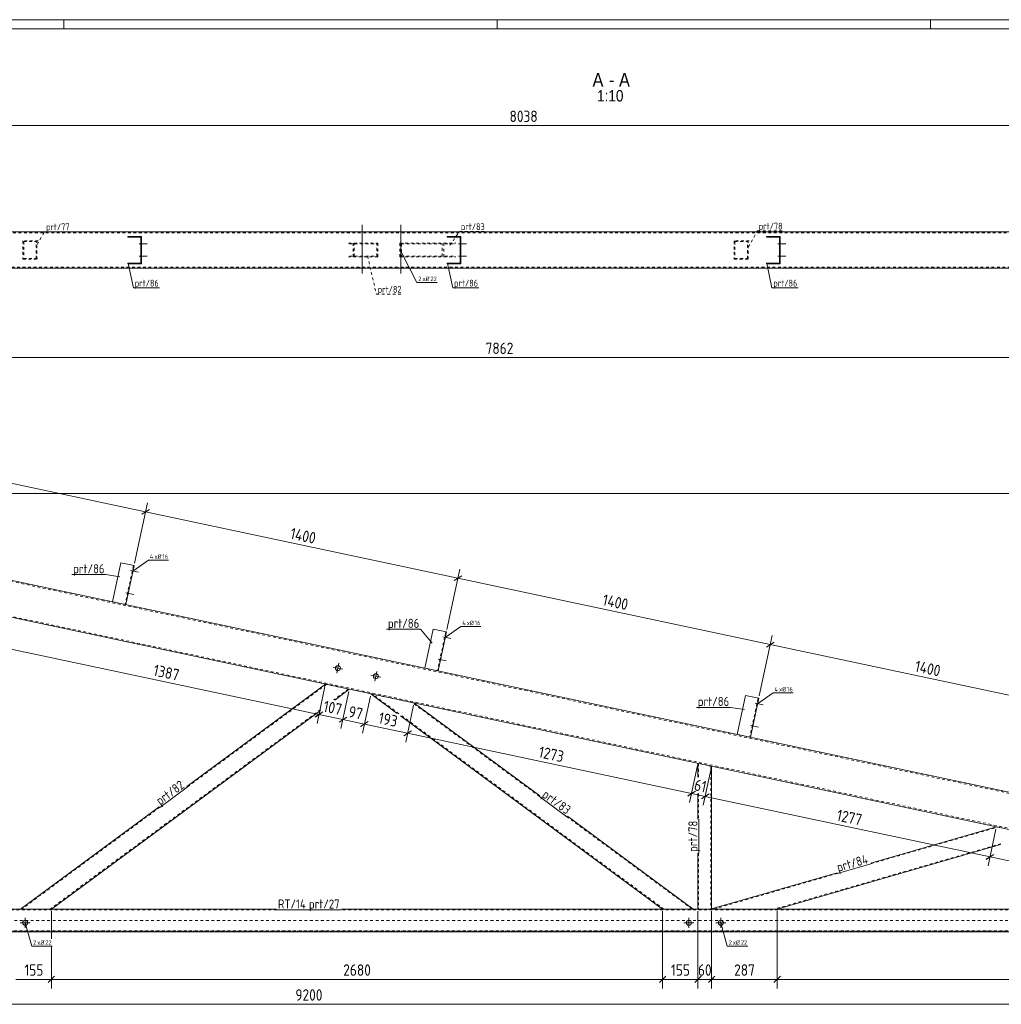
# Model space of a CAD drawing. Header units: millimetres. Extents: x 1 to 1188, y 1 to 840.
# Tile 6 of 7: x 409 to 839, y 408 to 840. Entities that reach past the tile are written whole.
import ezdxf

# ---------------------------------------------------------------- set-up
doc = ezdxf.new("R2010")
doc.units = ezdxf.units.MM
doc.header["$LTSCALE"] = 0.6
doc.linetypes.add('XKITLINE00', pattern=[0])
doc.linetypes.add('XKITLINE02', pattern=[4, 2, -2])
for name, color, linetype, lineweight in [('Bolt', 7, 'Continuous', 0), ('BoltMark', 3, 'Continuous', 0), ('DrawingSheet', 5, 'Continuous', 0), ('OtherObjectType', 1, 'Continuous', 0), ('Part', 2, 'Continuous', 0), ('PartMark', 3, 'Continuous', 0), ('Z-DIMENSIONS', 1, 'Continuous', 0)]:
    doc.layers.add(name, color=color, linetype=linetype, lineweight=lineweight)
doc.styles.add('ARIAL', font='ARIAL.TTF')
doc.styles.add('ISOCPEUR', font='ISOCPEUR.TTF')

msp = doc.modelspace()

# ---------------------------------------------------------------- linework, layer by layer
at = {"layer": 'Bolt', "color": 4, "linetype": 'XKITLINE00', "lineweight": 0}
for p, q in [((558.77, 728.69), (558.77, 749.94)), ((575.77, 728.69), (575.77, 749.94)), ((557.67, 746.45), (557.67, 746.95)), ((559.87, 746.45), (559.87, 746.95)), ((574.67, 746.45), (574.67, 746.95)), ((576.87, 746.45), (576.87, 746.95)), ((460.93, 741.7), (464.48, 741.7)), ((460.93, 741.7), (464.48, 741.7)), ((461.68, 742.5), (461.98, 742.5)), ((461.68, 742.5), (461.98, 742.5)), ((461.68, 740.9), (461.98, 740.9)), ((461.68, 740.9), (461.98, 740.9)), ((600.94, 741.7), (604.49, 741.7)), ((600.94, 741.7), (604.49, 741.7)), ((601.69, 742.5), (601.99, 742.5)), ((601.69, 742.5), (601.99, 742.5)), ((601.69, 740.9), (601.99, 740.9)), ((601.69, 740.9), (601.99, 740.9)), ((740.94, 741.7), (744.49, 741.7)), ((740.94, 741.7), (744.49, 741.7)), ((741.69, 742.5), (741.99, 742.5)), ((741.69, 742.5), (741.99, 742.5)), ((741.69, 740.9), (741.99, 740.9)), ((741.69, 740.9), (741.99, 740.9)), ((460.93, 736.2), (464.48, 736.2)), ((460.93, 736.2), (464.48, 736.2)), ((461.68, 737), (461.98, 737)), ((461.68, 737), (461.98, 737)), ((461.68, 735.4), (461.98, 735.4)), ((461.68, 735.4), (461.98, 735.4)), ((600.94, 736.2), (604.49, 736.2)), ((600.94, 736.2), (604.49, 736.2)), ((601.69, 737), (601.99, 737)), ((601.69, 737), (601.99, 737)), ((601.69, 735.4), (601.99, 735.4)), ((601.69, 735.4), (601.99, 735.4)), ((740.94, 736.2), (744.49, 736.2)), ((740.94, 736.2), (744.49, 736.2)), ((741.69, 737), (741.99, 737)), ((741.69, 737), (741.99, 737)), ((741.69, 735.4), (741.99, 735.4)), ((741.69, 735.4), (741.99, 735.4)), ((557.67, 730.95), (557.67, 731.45)), ((559.87, 730.95), (559.87, 731.45)), ((574.67, 730.95), (574.67, 731.45)), ((576.87, 730.95), (576.87, 731.45)), ((457.21, 598.34), (460.68, 597.6)), ((457.21, 598.34), (460.68, 597.6)), ((457.77, 597.4), (458.07, 597.33)), ((457.77, 597.4), (458.07, 597.33)), ((458.11, 598.96), (458.4, 598.9)), ((458.11, 598.96), (458.4, 598.9)), ((455.13, 588.55), (458.6, 587.82)), ((455.13, 588.55), (458.6, 587.82)), ((455.69, 587.62), (455.99, 587.55)), ((455.69, 587.62), (455.99, 587.55)), ((456.03, 589.18), (456.32, 589.12)), ((456.03, 589.18), (456.32, 589.12)), ((594.15, 569.23), (597.62, 568.49)), ((594.15, 569.23), (597.62, 568.49)), ((594.71, 568.29), (595.01, 568.23)), ((594.71, 568.29), (595.01, 568.23)), ((595.05, 569.86), (595.34, 569.79)), ((595.05, 569.86), (595.34, 569.79)), ((547.66, 553.35), (548.58, 557.66)), ((592.07, 559.45), (595.54, 558.71)), ((592.07, 559.45), (595.54, 558.71)), ((592.64, 558.51), (592.93, 558.45)), ((592.64, 558.51), (592.93, 558.45)), ((592.97, 560.07), (593.26, 560.01)), ((592.97, 560.07), (593.26, 560.01)), ((550.27, 555.05), (545.97, 555.96)), ((564.29, 549.82), (565.21, 554.12)), ((566.9, 551.51), (562.6, 552.43)), ((731.09, 540.12), (734.56, 539.38)), ((731.09, 540.12), (734.56, 539.38)), ((731.99, 540.75), (732.28, 540.69)), ((731.99, 540.75), (732.28, 540.69)), ((731.66, 539.18), (731.95, 539.12)), ((731.66, 539.18), (731.95, 539.12)), ((729.01, 530.34), (732.48, 529.6)), ((729.01, 530.34), (732.48, 529.6)), ((729.58, 529.4), (729.87, 529.34)), ((729.58, 529.4), (729.87, 529.34)), ((729.91, 530.97), (730.2, 530.9)), ((729.91, 530.97), (730.2, 530.9)), ((411, 441.67), (411, 446.07)), ((702, 441.67), (702, 446.07)), ((716, 441.67), (716, 446.07)), ((408.8, 443.87), (413.2, 443.87)), ((699.8, 443.87), (704.2, 443.87)), ((713.8, 443.87), (718.2, 443.87))]:
    msp.add_line(p, q, dxfattribs=at)
for centre in [(548.12, 555.51), (564.75, 551.97), (411, 443.87), (702, 443.87), (716, 443.87)]:
    msp.add_circle(centre, 1.1, dxfattribs=at)
at = {"layer": 'BoltMark', "color": 4, "linetype": 'XKITLINE00', "lineweight": 0}
for p, q in [((575.77, 738.45), (582.77, 724.72)), ((582.77, 724.72), (591.7, 724.72)), ((458.18, 598.13), (465.06, 602.89)), ((465.06, 602.89), (473.82, 602.89)), ((595.13, 569.02), (602.01, 573.78)), ((602.01, 573.78), (610.76, 573.78)), ((732.07, 539.91), (738.95, 544.68)), ((738.95, 544.68), (747.71, 544.68)), ((411, 443.87), (413.85, 433.58)), ((716, 443.87), (718.85, 433.58)), ((413.85, 433.58), (422.78, 433.58)), ((718.85, 433.58), (727.78, 433.58))]:
    msp.add_line(p, q, dxfattribs=at)
at = {"layer": 'DrawingSheet', "color": 2, "linetype": 'XKITLINE00', "lineweight": 0}
for p, q in [((1188, 840), (1, 840)), ((428, 836), (428, 840)), ((618, 836), (618, 840)), ((808, 836), (808, 840))]:
    msp.add_line(p, q, dxfattribs=at)
at = {"layer": 'DrawingSheet', "color": 3, "linetype": 'XKITLINE00', "lineweight": 0}
msp.add_line((1184, 836), (5, 836), dxfattribs=at)
at = {"layer": 'Part', "color": 2, "linetype": 'XKITLINE00', "lineweight": 0}
for p, q in [((227.49, 746.95), (1031.28, 746.95)), ((455.98, 744.65), (455.98, 744.95)), ((455.98, 744.95), (461.98, 744.95)), ((461.68, 744.65), (455.98, 744.65)), ((461.68, 733.25), (461.68, 744.65)), ((461.98, 744.95), (461.98, 732.95)), ((595.99, 744.65), (595.99, 744.95)), ((595.99, 744.95), (601.99, 744.95)), ((601.69, 744.65), (595.99, 744.65)), ((601.69, 733.25), (601.69, 744.65)), ((601.99, 744.95), (601.99, 732.95)), ((735.99, 744.65), (735.99, 744.95)), ((735.99, 744.95), (741.99, 744.95)), ((741.69, 744.65), (735.99, 744.65)), ((741.69, 733.25), (741.69, 744.65)), ((741.99, 744.95), (741.99, 732.95)), ((227.49, 730.95), (1031.28, 730.95)), ((455.98, 732.95), (455.98, 733.25)), ((455.98, 733.25), (461.68, 733.25)), ((461.98, 732.95), (455.98, 732.95)), ((595.99, 732.95), (595.99, 733.25)), ((595.99, 733.25), (601.69, 733.25)), ((601.99, 732.95), (595.99, 732.95)), ((735.99, 732.95), (735.99, 733.25)), ((735.99, 733.25), (741.69, 733.25)), ((741.99, 732.95), (735.99, 732.95)), ((995.97, 452.13), (222.42, 616.55)), ((1011.97, 465.09), (368.06, 601.95)), ((452.88, 601.81), (449.25, 584.69)), ((458.75, 600.56), (452.88, 601.81)), ((455.12, 583.45), (458.75, 600.56)), ((589.83, 572.7), (586.19, 555.59)), ((595.69, 571.46), (589.83, 572.7)), ((592.06, 554.34), (595.69, 571.46)), ((542.64, 548.49), (481.84, 503.62)), ((553.1, 546.26), (546.69, 541.53)), ((574.16, 535.7), (562.58, 544.25)), ((636.7, 499.49), (581.5, 540.23)), ((726.77, 543.6), (723.13, 526.48)), ((732.64, 542.35), (726.77, 543.6)), ((729, 525.23), (732.64, 542.35)), ((540.45, 536.93), (422.48, 449.87)), ((690.46, 449.87), (575.62, 534.63)), ((705.97, 513.77), (705.97, 507.72)), ((711.97, 512.49), (711.97, 449.87)), ((705.97, 500.57), (705.97, 489.3)), ((469.81, 494.74), (409.01, 449.87)), ((703.93, 449.87), (648.73, 490.61)), ((836.85, 485.95), (781.71, 470.03)), ((838.68, 478.15), (740.71, 449.87)), ((705.97, 474.35), (705.97, 449.87)), ((767.01, 465.79), (711.97, 449.9)), ((521.23, 449.87), (75.5, 449.87)), ((995.47, 449.87), (549.75, 449.87)), ((995.47, 439.87), (75.5, 439.87))]:
    msp.add_line(p, q, dxfattribs=at)
at = {"layer": 'Part', "color": 7, "linetype": 'XKITLINE02', "lineweight": 0}
for p, q in [((1030.88, 746.45), (227.49, 746.45)), ((416.67, 742.95), (410.03, 742.95)), ((410.03, 742.95), (410.03, 734.95)), ((416.17, 734.95), (416.17, 742.95)), ((728.49, 742.95), (721.85, 742.95)), ((721.85, 742.95), (721.85, 734.95)), ((727.98, 734.95), (727.98, 742.95)), ((410.34, 742.65), (416.37, 742.65)), ((410.34, 742.65), (410.34, 735.25)), ((415.86, 735.25), (415.86, 742.65)), ((552.75, 741.95), (565.56, 741.95)), ((553.15, 741.65), (565.16, 741.65)), ((554.86, 735.95), (554.86, 741.95)), ((555.27, 736.25), (555.27, 741.65)), ((565.16, 736.25), (565.16, 741.65)), ((565.56, 735.95), (565.56, 741.95)), ((575.25, 741.95), (599.84, 741.95)), ((575.25, 741.95), (575.25, 735.95)), ((575.97, 741.65), (599.12, 741.65)), ((575.97, 741.65), (575.97, 736.25)), ((593.87, 736.25), (593.87, 741.65)), ((594.59, 735.95), (594.59, 741.95)), ((722.15, 742.65), (728.18, 742.65)), ((722.15, 742.65), (722.15, 735.25)), ((727.67, 735.25), (727.67, 742.65)), ((410.03, 734.95), (416.67, 734.95)), ((410.34, 735.25), (416.37, 735.25)), ((565.56, 735.95), (552.75, 735.95)), ((553.15, 736.25), (565.16, 736.25)), ((575.25, 735.95), (599.84, 735.95)), ((575.97, 736.25), (599.12, 736.25)), ((721.85, 734.95), (728.49, 734.95)), ((722.15, 735.25), (728.18, 735.25)), ((227.49, 731.45), (1030.88, 731.45)), ((1011.47, 464.68), (225.64, 631.71)), ((996.47, 452.54), (222.53, 617.04)), ((458.46, 600.63), (454.82, 583.51)), ((449.25, 584.69), (455.11, 583.45)), ((449.25, 584.69), (449.25, 584.69)), ((449.25, 584.69), (449.25, 584.69)), ((449.25, 584.69), (449.25, 584.69)), ((449.25, 584.69), (449.25, 584.69)), ((455.11, 583.45), (455.12, 583.45)), ((455.12, 583.45), (455.11, 583.45)), ((595.4, 571.52), (591.76, 554.4)), ((586.19, 555.59), (592.06, 554.34)), ((586.19, 555.59), (586.19, 555.59)), ((586.19, 555.59), (586.19, 555.59)), ((586.19, 555.59), (586.19, 555.59)), ((586.19, 555.59), (586.19, 555.59)), ((592.06, 554.34), (592.06, 554.34)), ((592.06, 554.34), (592.06, 554.34)), ((543.03, 548.4), (482.02, 503.38)), ((542.64, 548.49), (553.1, 546.26)), ((552.71, 546.35), (546.3, 541.62)), ((562.58, 544.25), (581.5, 540.23)), ((574.87, 535.55), (563.29, 544.1)), ((636.52, 499.25), (580.79, 540.38)), ((732.34, 542.41), (728.7, 525.29)), ((540.55, 537.37), (421.98, 449.87)), ((690.97, 449.87), (575.68, 534.95)), ((723.13, 526.48), (729, 525.23)), ((723.13, 526.48), (723.13, 526.48)), ((723.13, 526.48), (723.13, 526.48)), ((723.13, 526.48), (723.13, 526.48)), ((723.13, 526.48), (723.13, 526.48)), ((729, 525.23), (729, 525.23)), ((729, 525.23), (729, 525.23)), ((711.97, 512.49), (705.97, 513.77)), ((706.27, 513.71), (706.27, 507.66)), ((711.67, 512.56), (711.67, 449.87)), ((706.27, 500.5), (706.27, 489.3)), ((469.99, 494.5), (409.52, 449.87)), ((703.43, 449.87), (648.55, 490.37)), ((781.79, 469.74), (837.47, 485.82)), ((836.85, 485.95), (853.46, 482.42)), ((838.75, 478.49), (739.63, 449.87)), ((706.27, 474.35), (706.27, 449.87)), ((712.95, 449.87), (767.1, 465.5)), ((521.23, 449.47), (75.5, 449.47)), ((422.48, 449.87), (409.01, 449.87)), ((549.75, 449.47), (521.23, 449.47)), ((995.47, 449.47), (549.75, 449.47)), ((703.93, 449.87), (690.46, 449.87)), ((711.97, 449.87), (705.97, 449.87)), ((711.87, 449.87), (711.97, 449.9)), ((740.71, 449.87), (711.87, 449.87)), ((995.47, 444.87), (81.5, 444.87)), ((995.47, 440.27), (75.5, 440.27)), ((81.5, 440.17), (995.47, 440.17)), ((995.47, 439.87), (81.5, 439.87))]:
    msp.add_line(p, q, dxfattribs=at)
at = {"layer": 'PartMark', "color": 7, "linetype": 'XKITLINE02', "lineweight": 0}
for p, q in [((728.08, 740.33), (732.03, 747.31)), ((732.03, 747.31), (743.54, 747.31)), ((416.27, 741.4), (419.51, 747)), ((419.51, 747), (431.02, 747)), ((597.22, 741.08), (601.43, 747.09)), ((601.43, 747.09), (612.94, 747.09)), ((561.08, 736.21), (564.96, 719.62)), ((564.96, 719.62), (576.47, 719.62))]:
    msp.add_line(p, q, dxfattribs=at)
at = {"layer": 'PartMark', "color": 7, "linetype": 'XKITLINE00', "lineweight": 0}
for p, q in [((456.1, 733.12), (458.43, 722.33)), ((596.1, 733.12), (598.43, 722.33)), ((736.1, 733.12), (738.43, 722.33)), ((458.43, 722.33), (469.94, 722.33)), ((598.43, 722.33), (609.94, 722.33)), ((738.43, 722.33), (749.94, 722.33)), ((431.43, 596.55), (446.38, 596.55)), ((452.44, 595.65), (446.38, 596.55)), ((569.43, 572.6), (584.38, 572.6)), ((589.38, 566.54), (584.38, 572.6)), ((705.31, 538.33), (720.26, 538.33)), ((726.33, 537.43), (720.26, 538.33)), ((470.05, 494.42), (482.08, 503.3)), ((636.46, 499.17), (648.49, 490.29)), ((706.37, 474.35), (706.37, 489.3)), ((767.12, 465.41), (781.82, 469.65)), ((521.23, 449.47), (549.75, 449.47))]:
    msp.add_line(p, q, dxfattribs=at)
at = {"layer": 'Z-DIMENSIONS', "color": 7, "linetype": 'XKITLINE00', "lineweight": 0}
for p, q in [((227.49, 793.52), (1031.28, 793.52)), ((225.78, 691.75), (1011.97, 691.75)), ((326.82, 653.22), (463.76, 624.11)), ((226.75, 632.2), (1137.73, 632.2)), ((458.96, 601.54), (464.61, 628.12)), ((458.96, 601.54), (464.61, 628.12)), ((465.44, 625.2), (462.08, 623.02)), ((465.44, 625.2), (462.08, 623.02)), ((463.76, 624.11), (600.7, 595.01)), ((595.9, 572.43), (601.55, 599.02)), ((595.9, 572.43), (601.55, 599.02)), ((602.38, 596.09), (599.02, 593.92)), ((602.38, 596.09), (599.02, 593.92)), ((600.7, 595.01), (737.64, 565.9)), ((732.84, 543.33), (738.49, 569.91)), ((732.84, 543.33), (738.49, 569.91)), ((739.32, 566.99), (735.96, 564.81)), ((739.32, 566.99), (735.96, 564.81)), ((737.64, 565.9), (874.58, 536.79)), ((404.15, 564.02), (539.81, 535.18)), ((542.43, 547.51), (538.98, 531.27)), ((542.43, 547.51), (538.99, 531.31)), ((552.89, 545.29), (549.45, 529.09)), ((552.89, 545.29), (549.45, 529.09)), ((562.37, 543.27), (558.93, 527.07)), ((562.37, 543.27), (558.93, 527.08)), ((540.57, 535.68), (538.13, 534.09)), ((541.5, 536.31), (538.14, 534.13)), ((581.29, 539.25), (577.85, 523.06)), ((581.29, 539.25), (577.85, 523.06)), ((539.82, 535.22), (550.28, 533)), ((551.96, 534.09), (548.6, 531.91)), ((551.27, 533.64), (548.6, 531.91)), ((550.28, 533), (559.76, 530.99)), ((561.44, 532.08), (558.08, 529.9)), ((561.44, 532.08), (558.08, 529.9)), ((559.76, 530.99), (578.68, 526.97)), ((580.36, 528.06), (577, 525.88)), ((580.36, 528.06), (577, 525.88)), ((578.68, 526.97), (703.16, 500.52)), ((705.77, 512.79), (702.33, 496.64)), ((705.77, 512.79), (704.74, 507.99)), ((711.77, 511.52), (708.33, 495.36)), ((711.77, 511.52), (710.74, 506.71)), ((704.84, 501.64), (701.49, 499.46)), ((703.29, 501.14), (702.32, 496.6)), ((703.91, 501.01), (701.48, 499.43)), ((703.16, 500.55), (709.16, 499.28)), ((710.84, 500.37), (707.49, 498.19)), ((710.84, 500.37), (707.49, 498.19)), ((709.29, 499.86), (708.33, 495.37)), ((709.16, 499.28), (834.04, 472.74)), ((836.64, 484.97), (833.21, 468.82)), ((836.64, 484.97), (833.22, 468.86)), ((835.72, 473.82), (832.36, 471.65)), ((835.73, 473.86), (832.37, 471.68)), ((834.05, 472.77), (850.66, 469.24)), ((422.48, 448.87), (422.48, 436.78)), ((422.48, 448.87), (422.48, 436.78)), ((690.46, 448.87), (690.46, 415)), ((690.46, 448.87), (690.46, 415)), ((705.97, 448.87), (705.97, 415)), ((705.97, 448.87), (705.97, 426.6)), ((711.97, 448.87), (711.97, 415)), ((711.97, 448.87), (711.97, 426.6)), ((740.71, 448.87), (740.71, 415)), ((740.71, 448.87), (740.71, 415)), ((422.48, 433.58), (422.48, 415)), ((422.48, 433.58), (422.48, 415)), ((406.97, 419), (422.48, 419)), ((423.9, 420.41), (421.07, 417.58)), ((423.9, 420.41), (421.07, 417.58)), ((422.48, 419), (690.46, 419)), ((691.88, 420.41), (689.05, 417.58)), ((691.88, 420.41), (689.05, 417.58)), ((690.46, 419), (705.97, 419)), ((707.39, 420.41), (704.56, 417.58)), ((706.57, 419.6), (704.56, 417.58)), ((705.97, 419.6), (705.97, 415)), ((705.97, 419), (711.97, 419)), ((713.39, 420.41), (710.56, 417.58)), ((712.57, 419.6), (710.56, 417.58)), ((711.97, 419.6), (711.97, 415)), ((711.97, 419), (740.71, 419)), ((713.39, 420.41), (712.98, 420.01)), ((742.13, 420.41), (739.3, 417.58)), ((742.13, 420.41), (739.3, 417.58)), ((740.71, 419), (995.97, 419)), ((75.5, 408.07), (995.47, 408.07))]:
    msp.add_line(p, q, dxfattribs=at)
at = {"layer": 'Z-DIMENSIONS', "color": 3}
for p in [(463.76, 624.11), (463.76, 624.11), (600.7, 595.01), (600.7, 595.01), (737.64, 565.9), (737.64, 565.9), (539.81, 535.18), (539.82, 535.22), (550.28, 533), (550.28, 533), (559.76, 530.99), (559.76, 530.99), (578.68, 526.97), (578.68, 526.97), (703.16, 500.55), (703.16, 500.52), (709.16, 499.28), (709.16, 499.28), (834.04, 472.74), (834.05, 472.77), (422.48, 419), (422.48, 419), (690.46, 419), (690.46, 419), (705.97, 419), (705.97, 419), (711.97, 419), (711.97, 419), (740.71, 419), (740.71, 419)]:
    msp.add_point(p, dxfattribs=at)

# ---------------------------------------------------------------- texts
at = {"layer": 'BoltMark', "color": 4, "style": 'ISOCPEUR', "width": 0.85}
for s, p in [('2', (583.37, 725.32)), ('xØ', (585.17, 725.32)), ('22', (588.69, 725.32)), ('4', (465.66, 603.49)), ('xØ', (467.64, 603.49)), ('16', (471.16, 603.49)), ('4', (602.61, 574.38)), ('xØ', (604.58, 574.38)), ('16', (608.1, 574.38)), ('4', (739.55, 545.28)), ('xØ', (741.52, 545.28)), ('16', (745.04, 545.28)), ('xØ', (416.25, 434.18)), ('xØ', (721.25, 434.18)), ('2', (414.45, 434.18)), ('22', (419.77, 434.18)), ('2', (719.45, 434.18)), ('22', (724.77, 434.18))]:
    msp.add_text(s, height=2, dxfattribs=at).set_placement(p)
at = {"layer": 'OtherObjectType', "color": 6, "style": 'ARIAL', "width": 0.85}
for s, height, p in [('A', 6, (659.77, 810.62)), ('A', 6, (671.38, 810.62)), ('-', 6, (666.91, 810.62)), ('1:10', 5, (661.75, 804.12))]:
    msp.add_text(s, height=height, dxfattribs=at).set_placement(p)
at = {"layer": 'PartMark', "color": 3, "style": 'ISOCPEUR', "width": 0.85}
for s, height, p in [('prt/77', 3, (420.11, 747.6)), ('prt/83', 3, (602.03, 747.69)), ('prt/78', 3, (732.63, 747.91)), ('prt/86', 3, (459.03, 722.93)), ('prt/86', 3, (599.03, 722.93)), ('prt/86', 3, (739.03, 722.93)), ('prt/82', 3, (565.56, 720.22)), ('prt/86', 4, (432.03, 597.15)), ('prt/86', 4, (570.03, 573.2)), ('prt/86', 4, (705.91, 538.93)), ('prt/27', 4, (535.4, 450.07))]:
    msp.add_text(s, height=height, dxfattribs=at).set_placement(p)
for s, rotation, p in [('prt/82', 36.4287, (470.17, 495.26)), ('prt/83', -36.4287, (637.3, 499.29)), ('prt/78', 90.0002, (705.77, 474.95)), ('prt/84', 16.1058, (767.53, 466.15))]:
    msp.add_text(s, height=4, rotation=rotation, dxfattribs=at).set_placement(p)
at = {"layer": 'PartMark', "color": 1, "style": 'ISOCPEUR', "width": 0.85}
msp.add_text('RT/14', height=4, dxfattribs=at).set_placement((521.83, 450.07))
at = {"layer": 'Z-DIMENSIONS', "color": 3, "style": 'ISOCPEUR', "width": 0.85}
for s, p in [('8038', (623.37, 795.12)), ('7862', (612.86, 693.35)), ('155', (410.65, 420.6)), ('2680', (550.46, 420.6)), ('155', (694.14, 420.6)), ('60', (705.97, 420.6)), ('287', (721.83, 420.6)), ('9200', (529.47, 409.67))]:
    msp.add_text(s, height=5, dxfattribs=at).set_placement(p)
for s, p in [('1400', (526.89, 612.33)), ('1400', (663.83, 583.22)), ('1400', (800.77, 554.12)), ('1387', (466.85, 552.33)), ('107', (541.39, 536.52)), ('97', (552.41, 534.18)), ('193', (565.56, 531.39)), ('1273', (635.79, 516.47)), ('61', (703.97, 502.01)), ('1277', (766.47, 488.73))]:
    msp.add_text(s, height=5, rotation=-11.9977, dxfattribs=at).set_placement(p)

doc.saveas('drawing.dxf')
